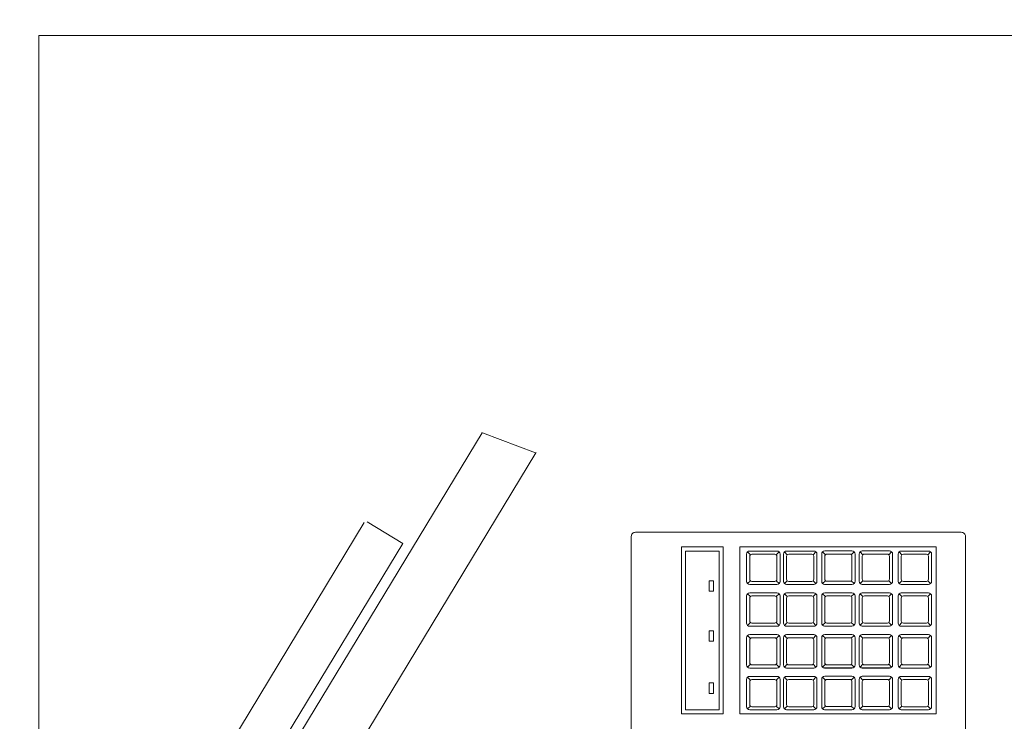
# Model space of a CAD drawing. Header units: millimetres. Extents: x 26866 to 1024070, y -428191 to 408885.
# Tile 134 of 248: x 190555 to 191027, y 390148 to 390484. Entities that reach past the tile are written whole.
import ezdxf

# ---------------------------------------------------------------- set-up
doc = ezdxf.new("R2010")
doc.units = ezdxf.units.MM
doc.header["$LTSCALE"] = 2
doc.layers.add('0_OPIS', color=7, linetype='Continuous', lineweight=13)
doc.layers.add('3DPLAN_A_TABELKA POMIESZCZEŃ', color=7, linetype='Continuous', lineweight=0)
doc.layers.add('3DPLAN_A_KRESKOWANIE 1', color=253, linetype='Continuous')
doc.layers.add('3DPLAN_A_OPIS', color=8, linetype='Continuous')
doc.layers.add('FURNITURE ZD 1 500', color=7, linetype='Continuous', lineweight=13, true_color=0x9fa8a5)
doc.styles.add('ARIAL', font='arial.ttf')

# ---------------------------------------------------------------- blocks, each defined once
blk = doc.blocks.new('kondygnacja -1')
at = {"layer": '3DPLAN_A_KRESKOWANIE 1'}
h = blk.add_hatch(dxfattribs=at)
h.set_pattern_fill('ANSI31', color=256, scale=7.5, style=0)
h.set_pattern_definition([(45, (23044.838, -26883.88), (-16.83798, 16.83798), [])])
h.paths.add_polyline_path([(31677.485, -24430.84), (30214.868, -24430.84), (30214.868, -24470.84), (30429.606, -24470.84), (30429.606, -24477.84), (30447.606, -24477.84), (30447.606, -24818.84), (30476.606, -24818.84), (30476.606, -24470.84), (31012.606, -24470.84), (31012.606, -24478.84), (31079.606, -24478.84), (31079.606, -24470.84), (31638.606, -24470.84), (31638.606, -25036.84), (31079.606, -25036.84), (31079.606, -25028.84), (31012.606, -25028.84), (31012.606, -25036.84), (30611.38, -25036.84), (30611.38, -25072.84), (31023.606, -25072.84), (31034.606, -25082.84), (31034.606, -25330.84), (31023.606, -25340.84), (30831.396, -25340.84, -0.038531), (30832.58, -25356.183), (30832.58, -25371.84), (31079.606, -25371.84), (31079.606, -25072.84), (31638.606, -25072.84), (31638.606, -25943.84), (30832.58, -25943.84), (30832.58, -26009.84), (31677.485, -26009.84)])
h.paths.add_polyline_path([(30682.606, -26009.84), (30832.58, -26009.84), (30832.58, -25943.84), (30760.606, -25943.84), (30760.606, -25454.668), (30735.606, -25464.584), (30735.606, -25943.84), (30682.606, -25943.84)])
h.paths.add_polyline_path([(30679.606, -25371.84), (30735.606, -25371.84), (30735.606, -25464.584), (30760.606, -25454.668), (30760.606, -25371.84), (30832.58, -25371.84), (30832.58, -25356.183, 0.038531), (30831.396, -25340.84), (30679.606, -25340.84)])
h.paths.add_polyline_path([(30355.83, -25371.84), (30425.606, -25371.84), (30425.606, -25379.84), (30463.606, -25379.84), (30463.606, -25424.739), (30471.606, -25424.739), (30471.606, -25395.84), (30533.606, -25395.84), (30533.606, -25371.84), (30576.606, -25371.84), (30576.606, -25341.84), (30472.606, -25341.84), (30472.606, -25326.84), (30427.606, -25326.84), (30427.606, -25341.84), (30355.83, -25341.84)])
h.paths.add_polyline_path([(30456.606, -25936.84), (30425.606, -25936.84), (30425.606, -25945.84), (30380.606, -25945.84), (30380.606, -26009.84), (30512.606, -26009.84), (30512.606, -25943.84), (30466.606, -25943.84), (30466.606, -25712.84), (30456.606, -25712.84)])
h.paths.add_polyline_path([(28888.606, -25941.84), (28888.606, -26009.84), (29013.606, -26009.84), (29013.606, -25941.84)])
h.paths.add_polyline_path([(28591.166, -26009.84), (28591.166, -25944.84), (28547.606, -25944.84), (28547.606, -26009.84)])
h.paths.add_polyline_path([(28624.606, -25870.534), (28654.797, -25870.534), (28654.797, -25924.534), (28624.606, -25924.534), (28624.606, -25944.84), (28591.166, -25944.84), (28591.166, -26009.84), (28713.606, -26009.84), (28713.606, -25941.84), (28672.606, -25941.84), (28672.606, -25932.84), (28657.606, -25932.84), (28657.606, -25716.84), (28624.606, -25716.84)])
h.paths.add_polyline_path([(28372.606, -25944.84), (28328.606, -25944.84), (28328.606, -25907.84), (28282.606, -25907.84), (28282.606, -25944.84), (28248.606, -25944.84), (28248.606, -26009.84), (28372.606, -26009.84)])
h.paths.add_polyline_path([(28092.606, -25563.84), (28054.606, -25563.84), (28054.606, -25383.84), (28067.602, -25383.84), (28067.606, -25375.84), (28340.606, -25375.84), (28340.606, -25341.84), (28070.606, -25341.84), (28070.606, -25332.84), (28030.606, -25332.84), (28030.606, -25395.598), (28048.707, -25395.598), (28048.707, -25449.598), (28030.606, -25449.598), (28030.606, -26009.84), (28073.606, -26009.84), (28073.606, -25944.84), (28054.606, -25944.84), (28054.606, -25668.84), (28092.606, -25668.84)])
h.paths.add_polyline_path([(27949.606, -25495.746), (27949.606, -25507.746), (27983.295, -25507.746), (27983.295, -25521.746), (27949.606, -25521.746), (27949.606, -25531.84), (27999.606, -25531.84), (27999.606, -25934.84), (27982.606, -25934.84), (27982.606, -25942.84), (27947.606, -25942.84), (27947.606, -26009.84), (28026.624, -26009.84), (28026.624, -25449.598), (27999.606, -25449.598), (27999.606, -25463.84), (27949.606, -25463.84), (27949.606, -25481.746), (27983.295, -25481.746), (27983.295, -25495.746)])
h.paths.add_polyline_path([(27982.606, -25361.84), (27952.606, -25361.84), (27952.606, -25332.84), (28026.624, -25332.84), (28026.624, -25395.598), (27999.606, -25395.598), (27999.606, -25377.84), (27982.606, -25377.84)])
h.paths.add_polyline_path([(26818.606, -25892.84), (26781.485, -25892.84), (26781.485, -26009.84), (26894.541, -26009.84), (26894.541, -25942.84), (26830.606, -25942.84), (26830.606, -25930.84), (26818.606, -25930.84)])
h.paths.add_polyline_path([(26894.541, -26009.84), (27115.936, -26009.84), (27115.936, -25942.84), (26894.541, -25942.84)])
h.paths.add_polyline_path([(27115.936, -25942.84), (27115.936, -26009.84), (27466.606, -26009.84), (27466.606, -25942.84), (27427.606, -25942.84), (27427.606, -25933.84), (27384.606, -25933.84), (27384.606, -25942.84)])
h.paths.add_polyline_path([(27641.606, -25942.84), (27641.606, -26009.84), (27802.606, -26009.84), (27802.606, -25942.84)])
h.paths.add_polyline_path([(30621.105, -25040.467), (30688.374, -25040.467), (30688.374, -25072.867), (30621.105, -25072.867)], flags=24)
at = {"layer": 'FURNITURE ZD 1 500', "lineweight": 0}
for p, q in [((28077.666, -25771.371), (28059.8, -25800.874)), ((28080.236, -25772.339), (28061.848, -25802.704)), ((28072.024, -25775.669), (28060.994, -25793.883)), ((28090.512, -25777.215), (28090.377, -25777.08)), ((28091.753, -25777.215), (28091.889, -25777.08)), ((28092.277, -25777.215), (28092.142, -25777.08)), ((28093.519, -25777.215), (28093.654, -25777.08)), ((28094.105, -25777.213), (28093.97, -25777.077)), ((28095.346, -25777.213), (28095.482, -25777.077)), ((28095.9, -25777.213), (28095.765, -25777.077)), ((28097.142, -25777.213), (28097.277, -25777.077)), ((28097.767, -25777.215), (28097.632, -25777.08)), ((28099.008, -25777.215), (28099.144, -25777.08)), ((28090.512, -25778.457), (28090.377, -25778.592)), ((28091.753, -25778.457), (28091.889, -25778.592)), ((28092.277, -25778.457), (28092.142, -25778.592)), ((28093.519, -25778.457), (28093.654, -25778.592)), ((28094.105, -25778.454), (28093.97, -25778.59)), ((28094.068, -25778.636), (28095.377, -25778.636)), ((28095.346, -25778.454), (28095.482, -25778.59)), ((28095.9, -25778.454), (28095.765, -25778.59)), ((28095.864, -25778.636), (28097.173, -25778.636)), ((28097.142, -25778.454), (28097.277, -25778.59)), ((28097.767, -25778.457), (28097.632, -25778.592)), ((28097.73, -25778.638), (28099.039, -25778.638)), ((28099.008, -25778.457), (28099.144, -25778.592)), ((28090.512, -25779.215), (28090.377, -25779.08)), ((28091.753, -25779.215), (28091.889, -25779.08)), ((28092.277, -25779.215), (28092.142, -25779.08)), ((28093.519, -25779.215), (28093.654, -25779.08)), ((28094.105, -25779.213), (28093.97, -25779.077)), ((28095.346, -25779.213), (28095.482, -25779.077)), ((28095.9, -25779.213), (28095.765, -25779.077)), ((28097.142, -25779.213), (28097.277, -25779.077)), ((28097.767, -25779.215), (28097.632, -25779.08)), ((28099.008, -25779.215), (28099.144, -25779.08)), ((28090.512, -25780.457), (28090.377, -25780.592)), ((28091.753, -25780.457), (28091.889, -25780.592)), ((28092.277, -25780.457), (28092.142, -25780.592)), ((28093.519, -25780.457), (28093.654, -25780.592)), ((28094.105, -25780.454), (28093.97, -25780.59)), ((28095.346, -25780.454), (28095.482, -25780.59)), ((28095.9, -25780.454), (28095.765, -25780.59)), ((28097.142, -25780.454), (28097.277, -25780.59)), ((28097.767, -25780.457), (28097.632, -25780.592)), ((28099.008, -25780.457), (28099.144, -25780.592)), ((28094.068, -25780.636), (28095.377, -25780.636)), ((28095.864, -25780.636), (28097.173, -25780.636)), ((28097.73, -25780.638), (28099.039, -25780.638)), ((28090.512, -25781.215), (28090.377, -25781.08)), ((28091.753, -25781.215), (28091.889, -25781.08)), ((28092.277, -25781.215), (28092.142, -25781.08)), ((28093.519, -25781.215), (28093.654, -25781.08)), ((28094.105, -25781.213), (28093.97, -25781.077)), ((28095.346, -25781.213), (28095.482, -25781.077)), ((28095.9, -25781.213), (28095.765, -25781.077)), ((28097.142, -25781.213), (28097.277, -25781.077)), ((28097.767, -25781.215), (28097.632, -25781.08)), ((28099.008, -25781.215), (28099.144, -25781.08)), ((28090.512, -25782.457), (28090.377, -25782.592)), ((28091.753, -25782.457), (28091.889, -25782.592)), ((28092.277, -25782.457), (28092.142, -25782.592)), ((28093.519, -25782.457), (28093.654, -25782.592)), ((28094.105, -25782.454), (28093.97, -25782.59)), ((28094.068, -25782.636), (28095.377, -25782.636)), ((28095.346, -25782.454), (28095.482, -25782.59)), ((28095.9, -25782.454), (28095.765, -25782.59)), ((28095.864, -25782.636), (28097.173, -25782.636)), ((28097.142, -25782.454), (28097.277, -25782.59)), ((28097.767, -25782.457), (28097.632, -25782.592)), ((28097.73, -25782.638), (28099.039, -25782.638)), ((28099.008, -25782.457), (28099.144, -25782.592)), ((28090.512, -25783.215), (28090.377, -25783.08)), ((28091.753, -25783.215), (28091.889, -25783.08)), ((28092.277, -25783.215), (28092.142, -25783.08)), ((28093.519, -25783.215), (28093.654, -25783.08)), ((28094.105, -25783.213), (28093.97, -25783.077)), ((28095.346, -25783.213), (28095.482, -25783.077)), ((28095.9, -25783.213), (28095.765, -25783.077)), ((28097.142, -25783.213), (28097.277, -25783.077)), ((28097.767, -25783.215), (28097.632, -25783.08)), ((28099.008, -25783.215), (28099.144, -25783.08)), ((28090.512, -25784.457), (28090.377, -25784.592)), ((28091.753, -25784.457), (28091.889, -25784.592)), ((28092.277, -25784.457), (28092.142, -25784.592)), ((28093.519, -25784.457), (28093.654, -25784.592)), ((28094.105, -25784.454), (28093.97, -25784.59)), ((28094.068, -25784.636), (28095.377, -25784.636)), ((28095.346, -25784.454), (28095.482, -25784.59)), ((28095.9, -25784.454), (28095.765, -25784.59)), ((28095.864, -25784.636), (28097.173, -25784.636)), ((28097.142, -25784.454), (28097.277, -25784.59)), ((28097.767, -25784.457), (28097.632, -25784.592)), ((28097.73, -25784.638), (28099.039, -25784.638)), ((28099.008, -25784.457), (28099.144, -25784.592))]:
    blk.add_line(p, q, dxfattribs=at)
at = {"layer": 'FURNITURE ZD 1 500'}
blk.add_line((28080.222, -25772.333), (28077.694, -25771.377), dxfattribs=at)
blk.add_lwpolyline([(28106.45, -25902.36), (28056.452, -25902.564), (28056.452, -25752.358), (28106.45, -25752.358)], close=True, dxfattribs=at)
at = {"layer": 'FURNITURE ZD 1 500', "lineweight": 0}
blk.add_lwpolyline([(28060.994, -25793.883, 0.414214), (28061.028, -25794.021), (28062.738, -25795.057), (28073.872, -25776.671), (28072.162, -25775.635, 0.09902)], format="xyb", dxfattribs=at)
for points in [[(28085.011, -25822.136), (28100.611, -25822.136, 0.414214), (28100.811, -25821.936), (28100.811, -25776.336, 0.414214), (28100.611, -25776.136), (28085.011, -25776.136, 0.414214), (28084.811, -25776.336), (28084.811, -25821.936, 0.414214)], [(28090.483, -25777.036, 0.414214), (28090.333, -25777.186), (28090.333, -25778.486, 0.414214), (28090.483, -25778.636), (28091.783, -25778.636, 0.414214), (28091.933, -25778.486), (28091.933, -25777.186, 0.414214), (28091.783, -25777.036)], [(28090.483, -25777.286), (28090.483, -25778.386, 0.414214), (28090.583, -25778.486), (28091.683, -25778.486, 0.414214), (28091.783, -25778.386), (28091.783, -25777.286, 0.414214), (28091.683, -25777.186), (28090.583, -25777.186, 0.414214)], [(28092.248, -25777.036, 0.414214), (28092.098, -25777.186), (28092.098, -25778.486, 0.414214), (28092.248, -25778.636), (28093.548, -25778.636, 0.414214), (28093.698, -25778.486), (28093.698, -25777.186, 0.414214), (28093.548, -25777.036)], [(28092.248, -25777.286), (28092.248, -25778.386, 0.414214), (28092.348, -25778.486), (28093.448, -25778.486, 0.414214), (28093.548, -25778.386), (28093.548, -25777.286, 0.414214), (28093.448, -25777.186), (28092.348, -25777.186, 0.414214)], [(28094.076, -25777.033, 0.414214), (28093.926, -25777.183), (28093.926, -25778.483, 0.414214), (28094.076, -25778.633), (28095.376, -25778.633, 0.414214), (28095.526, -25778.483), (28095.526, -25777.183, 0.414214), (28095.376, -25777.033)], [(28094.076, -25777.283), (28094.076, -25778.383, 0.414214), (28094.176, -25778.483), (28095.276, -25778.483, 0.414214), (28095.376, -25778.383), (28095.376, -25777.283, 0.414214), (28095.276, -25777.183), (28094.176, -25777.183, 0.414214)], [(28095.871, -25777.033, 0.414214), (28095.721, -25777.183), (28095.721, -25778.483, 0.414214), (28095.871, -25778.633), (28097.171, -25778.633, 0.414214), (28097.321, -25778.483), (28097.321, -25777.183, 0.414214), (28097.171, -25777.033)], [(28095.871, -25777.283), (28095.871, -25778.383, 0.414214), (28095.971, -25778.483), (28097.071, -25778.483, 0.414214), (28097.171, -25778.383), (28097.171, -25777.283, 0.414214), (28097.071, -25777.183), (28095.971, -25777.183, 0.414214)], [(28097.738, -25777.036, 0.414214), (28097.588, -25777.186), (28097.588, -25778.486, 0.414214), (28097.738, -25778.636), (28099.038, -25778.636, 0.414214), (28099.188, -25778.486), (28099.188, -25777.186, 0.414214), (28099.038, -25777.036)], [(28097.738, -25777.286), (28097.738, -25778.386, 0.414214), (28097.838, -25778.486), (28098.938, -25778.486, 0.414214), (28099.038, -25778.386), (28099.038, -25777.286, 0.414214), (28098.938, -25777.186), (28097.838, -25777.186, 0.414214)], [(28090.483, -25779.036, 0.414214), (28090.333, -25779.186), (28090.333, -25780.486, 0.414214), (28090.483, -25780.636), (28091.783, -25780.636, 0.414214), (28091.933, -25780.486), (28091.933, -25779.186, 0.414214), (28091.783, -25779.036)], [(28092.248, -25779.036, 0.414214), (28092.098, -25779.186), (28092.098, -25780.486, 0.414214), (28092.248, -25780.636), (28093.548, -25780.636, 0.414214), (28093.698, -25780.486), (28093.698, -25779.186, 0.414214), (28093.548, -25779.036)], [(28094.076, -25779.033, 0.414214), (28093.926, -25779.183), (28093.926, -25780.483, 0.414214), (28094.076, -25780.633), (28095.376, -25780.633, 0.414214), (28095.526, -25780.483), (28095.526, -25779.183, 0.414214), (28095.376, -25779.033)], [(28095.871, -25779.033, 0.414214), (28095.721, -25779.183), (28095.721, -25780.483, 0.414214), (28095.871, -25780.633), (28097.171, -25780.633, 0.414214), (28097.321, -25780.483), (28097.321, -25779.183, 0.414214), (28097.171, -25779.033)], [(28097.738, -25779.036, 0.414214), (28097.588, -25779.186), (28097.588, -25780.486, 0.414214), (28097.738, -25780.636), (28099.038, -25780.636, 0.414214), (28099.188, -25780.486), (28099.188, -25779.186, 0.414214), (28099.038, -25779.036)], [(28090.483, -25779.286), (28090.483, -25780.386, 0.414214), (28090.583, -25780.486), (28091.683, -25780.486, 0.414214), (28091.783, -25780.386), (28091.783, -25779.286, 0.414214), (28091.683, -25779.186), (28090.583, -25779.186, 0.414214)], [(28092.248, -25779.286), (28092.248, -25780.386, 0.414214), (28092.348, -25780.486), (28093.448, -25780.486, 0.414214), (28093.548, -25780.386), (28093.548, -25779.286, 0.414214), (28093.448, -25779.186), (28092.348, -25779.186, 0.414214)], [(28094.076, -25779.283), (28094.076, -25780.383, 0.414214), (28094.176, -25780.483), (28095.276, -25780.483, 0.414214), (28095.376, -25780.383), (28095.376, -25779.283, 0.414214), (28095.276, -25779.183), (28094.176, -25779.183, 0.414214)], [(28095.871, -25779.283), (28095.871, -25780.383, 0.414214), (28095.971, -25780.483), (28097.071, -25780.483, 0.414214), (28097.171, -25780.383), (28097.171, -25779.283, 0.414214), (28097.071, -25779.183), (28095.971, -25779.183, 0.414214)], [(28097.738, -25779.286), (28097.738, -25780.386, 0.414214), (28097.838, -25780.486), (28098.938, -25780.486, 0.414214), (28099.038, -25780.386), (28099.038, -25779.286, 0.414214), (28098.938, -25779.186), (28097.838, -25779.186, 0.414214)], [(28090.483, -25781.036, 0.414214), (28090.333, -25781.186), (28090.333, -25782.486, 0.414214), (28090.483, -25782.636), (28091.783, -25782.636, 0.414214), (28091.933, -25782.486), (28091.933, -25781.186, 0.414214), (28091.783, -25781.036)], [(28090.483, -25781.286), (28090.483, -25782.386, 0.414214), (28090.583, -25782.486), (28091.683, -25782.486, 0.414214), (28091.783, -25782.386), (28091.783, -25781.286, 0.414214), (28091.683, -25781.186), (28090.583, -25781.186, 0.414214)], [(28092.248, -25781.036, 0.414214), (28092.098, -25781.186), (28092.098, -25782.486, 0.414214), (28092.248, -25782.636), (28093.548, -25782.636, 0.414214), (28093.698, -25782.486), (28093.698, -25781.186, 0.414214), (28093.548, -25781.036)], [(28092.248, -25781.286), (28092.248, -25782.386, 0.414214), (28092.348, -25782.486), (28093.448, -25782.486, 0.414214), (28093.548, -25782.386), (28093.548, -25781.286, 0.414214), (28093.448, -25781.186), (28092.348, -25781.186, 0.414214)], [(28094.076, -25781.033, 0.414214), (28093.926, -25781.183), (28093.926, -25782.483, 0.414214), (28094.076, -25782.633), (28095.376, -25782.633, 0.414214), (28095.526, -25782.483), (28095.526, -25781.183, 0.414214), (28095.376, -25781.033)], [(28094.076, -25781.283), (28094.076, -25782.383, 0.414214), (28094.176, -25782.483), (28095.276, -25782.483, 0.414214), (28095.376, -25782.383), (28095.376, -25781.283, 0.414214), (28095.276, -25781.183), (28094.176, -25781.183, 0.414214)], [(28095.871, -25781.033, 0.414214), (28095.721, -25781.183), (28095.721, -25782.483, 0.414214), (28095.871, -25782.633), (28097.171, -25782.633, 0.414214), (28097.321, -25782.483), (28097.321, -25781.183, 0.414214), (28097.171, -25781.033)], [(28095.871, -25781.283), (28095.871, -25782.383, 0.414214), (28095.971, -25782.483), (28097.071, -25782.483, 0.414214), (28097.171, -25782.383), (28097.171, -25781.283, 0.414214), (28097.071, -25781.183), (28095.971, -25781.183, 0.414214)], [(28097.738, -25781.036, 0.414214), (28097.588, -25781.186), (28097.588, -25782.486, 0.414214), (28097.738, -25782.636), (28099.038, -25782.636, 0.414214), (28099.188, -25782.486), (28099.188, -25781.186, 0.414214), (28099.038, -25781.036)], [(28097.738, -25781.286), (28097.738, -25782.386, 0.414214), (28097.838, -25782.486), (28098.938, -25782.486, 0.414214), (28099.038, -25782.386), (28099.038, -25781.286, 0.414214), (28098.938, -25781.186), (28097.838, -25781.186, 0.414214)], [(28090.483, -25783.036, 0.414214), (28090.333, -25783.186), (28090.333, -25784.486, 0.414214), (28090.483, -25784.636), (28091.783, -25784.636, 0.414214), (28091.933, -25784.486), (28091.933, -25783.186, 0.414214), (28091.783, -25783.036)], [(28090.483, -25783.286), (28090.483, -25784.386, 0.414214), (28090.583, -25784.486), (28091.683, -25784.486, 0.414214), (28091.783, -25784.386), (28091.783, -25783.286, 0.414214), (28091.683, -25783.186), (28090.583, -25783.186, 0.414214)], [(28092.248, -25783.036, 0.414214), (28092.098, -25783.186), (28092.098, -25784.486, 0.414214), (28092.248, -25784.636), (28093.548, -25784.636, 0.414214), (28093.698, -25784.486), (28093.698, -25783.186, 0.414214), (28093.548, -25783.036)], [(28092.248, -25783.286), (28092.248, -25784.386, 0.414214), (28092.348, -25784.486), (28093.448, -25784.486, 0.414214), (28093.548, -25784.386), (28093.548, -25783.286, 0.414214), (28093.448, -25783.186), (28092.348, -25783.186, 0.414214)], [(28094.076, -25783.033, 0.414214), (28093.926, -25783.183), (28093.926, -25784.483, 0.414214), (28094.076, -25784.633), (28095.376, -25784.633, 0.414214), (28095.526, -25784.483), (28095.526, -25783.183, 0.414214), (28095.376, -25783.033)], [(28094.076, -25783.283), (28094.076, -25784.383, 0.414214), (28094.176, -25784.483), (28095.276, -25784.483, 0.414214), (28095.376, -25784.383), (28095.376, -25783.283, 0.414214), (28095.276, -25783.183), (28094.176, -25783.183, 0.414214)], [(28095.871, -25783.033, 0.414214), (28095.721, -25783.183), (28095.721, -25784.483, 0.414214), (28095.871, -25784.633), (28097.171, -25784.633, 0.414214), (28097.321, -25784.483), (28097.321, -25783.183, 0.414214), (28097.171, -25783.033)], [(28095.871, -25783.283), (28095.871, -25784.383, 0.414214), (28095.971, -25784.483), (28097.071, -25784.483, 0.414214), (28097.171, -25784.383), (28097.171, -25783.283, 0.414214), (28097.071, -25783.183), (28095.971, -25783.183, 0.414214)], [(28097.738, -25783.036, 0.414214), (28097.588, -25783.186), (28097.588, -25784.486, 0.414214), (28097.738, -25784.636), (28099.038, -25784.636, 0.414214), (28099.188, -25784.486), (28099.188, -25783.186, 0.414214), (28099.038, -25783.036)], [(28097.738, -25783.286), (28097.738, -25784.386, 0.414214), (28097.838, -25784.486), (28098.938, -25784.486, 0.414214), (28099.038, -25784.386), (28099.038, -25783.286, 0.414214), (28098.938, -25783.186), (28097.838, -25783.186, 0.414214)]]:
    blk.add_lwpolyline(points, format="xyb", close=True, dxfattribs=at)
for points in [[(28087.211, -25784.836), (28087.211, -25776.836), (28089.211, -25776.836), (28089.211, -25784.836)], [(28087.411, -25784.636), (28087.411, -25777.036), (28089.011, -25777.036), (28089.011, -25784.636)], [(28099.403, -25776.836), (28099.403, -25784.836), (28090.011, -25784.836), (28090.011, -25776.836)], [(28088.545, -25778.958), (28088.745, -25778.958), (28088.745, -25778.458), (28088.545, -25778.458)], [(28088.545, -25781.347), (28088.745, -25781.347), (28088.745, -25780.847), (28088.545, -25780.847)], [(28088.545, -25783.849), (28088.745, -25783.849), (28088.745, -25783.349), (28088.545, -25783.349)]]:
    blk.add_lwpolyline(points, close=True, dxfattribs=at)
at = {"layer": 'FURNITURE ZD 1 500'}
for centre, start, end in [((28077.659, -25771.471), 69.2931, 99.997), ((28080.187, -25772.426), 51.0014, 69.2931)]:
    blk.add_arc(centre, 0.1, start, end, dxfattribs=at)
at = {"layer": '3DPLAN_A_OPIS', "color": 1, "lineweight": 30, "style": 'ARIAL'}
for tag, p in [('PRZESUNIĘCIE_WEJŚCIA', (27655.165, -24535.333)), ('WYŁĄCZONE', (27007.179, -24723.982)), ('Z_OPRACOWANIA', (26996.84, -24746.417)), ('WYŁĄCZONE', (30803.053, -24760.867)), ('Z_OPRACOWANIA', (30792.713, -24783.301)), ('WYŁĄCZONE', (28894.898, -24826.593)), ('Z_OPRACOWANIA', (28884.559, -24849.027)), ('POWIĘKSZENIE_WEJŚCIA', (28313.679, -25144.412)), ('POWIĘKSZENIE_WEJŚCIA', (29600.622, -25191.363)), ('POWIĘKSZENIE_WEJŚCIA', (28011.449, -25235.417)), ('WYŁĄCZONE', (29754.423, -25678.169)), ('Z_OPRACOWANIA', (29744.084, -25700.603)), ('WYJŚCIE_EWAKUACYJNE', (27763.791, -26106.068))]:
    blk.add_attdef(tag, p, '', height=12, dxfattribs=at)
at = {"layer": '3DPLAN_A_OPIS', "color": 0, "lineweight": 30, "style": 'ARIAL'}
for tag, p in [('UGUL_1', (29350.296, -24586.012)), ('UGUL_2', (29622.921, -24586.012)), ('UGUL_3', (29833.15, -24586.012))]:
    blk.add_attdef(tag, p, '', height=12, dxfattribs=at)
at = {"layer": '3DPLAN_A_TABELKA POMIESZCZEŃ', "ltscale": 0.5, "style": 'ARIAL'}
for tag, p in [('KURTYNA', (27861.913, -26064.849)), ('POWIETRZNA', (27861.913, -26084.562))]:
    blk.add_attdef(tag, p, '', height=12, dxfattribs=at)

msp = doc.modelspace()

# ---------------------------------------------------------------- block references
at = {"layer": '0_OPIS', "xscale": 10, "yscale": 10, "zscale": 10}
msp.add_blockref('kondygnacja -1', (-90000, 648000), dxfattribs=at)

doc.saveas('drawing.dxf')
